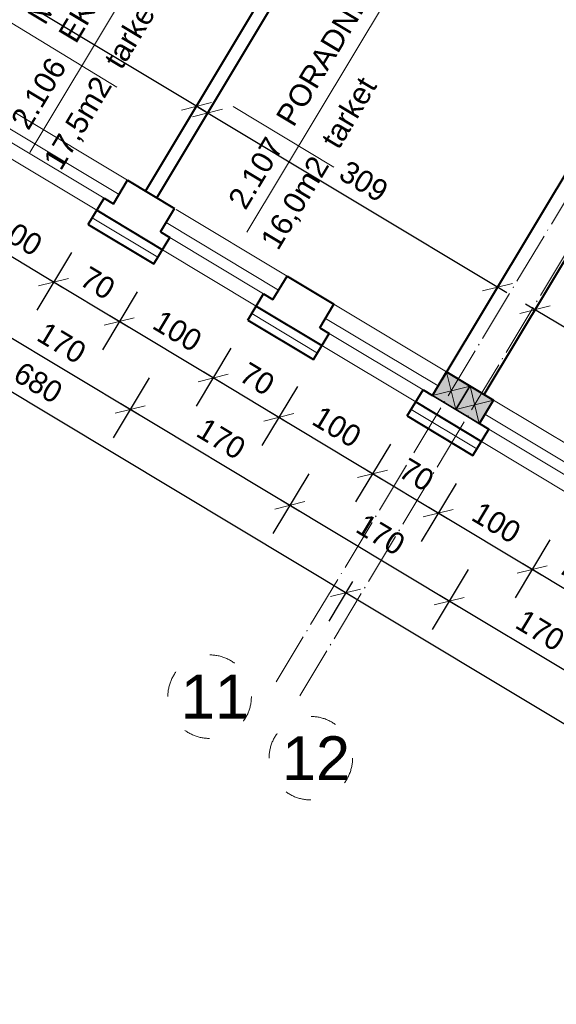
# Model space of a CAD drawing. Header units: millimetres. Extents: x -32003 to -19505, y 17931 to 29358.
# Tile 47 of 92: x -25637 to -25146, y 19255 to 20155. Entities that reach past the tile are written whole.
import ezdxf

# ---------------------------------------------------------------- set-up
doc = ezdxf.new("R2010")
doc.units = ezdxf.units.MM
doc.header["$PDMODE"] = 3
doc.linetypes.add('ACAD_ISO03W100', pattern=[30, 12, -18])
doc.linetypes.add('ACAD_ISO04W100', pattern=[30.5, 24, -3, 0.5, -3])
for name, color, linetype, lineweight in [('_wymiary', 1, 'Continuous', 9), ('drzwi', 140, 'Continuous', 13), ('NR', 7, 'Continuous', 13), ('opisy drzwi', 40, 'Continuous', 13), ('opisy pom', 3, 'Continuous', 18), ('podciąg', 10, 'Continuous', 35), ('sciany', 4, 'Continuous', 40), ('symetria', 7, 'ACAD_ISO03W100', 5), ('SZRAF', 51, 'Continuous', 9), ('słupy', 2, 'Continuous', 30), ('ściana', 4, 'Continuous', 40)]:
    doc.layers.add(name, color=color, linetype=linetype, lineweight=lineweight)
doc.styles.add('style1', font='ARIAL.TTF')
doc.styles.add('SYSTEM', font='TXT')
doc.linetypes.add('BATTING', pattern='A,0.0001,-0.1,[134,ltypeshp.shx,S=0.1,R=0,X=-0.1,Y=0],-0.2,[134,ltypeshp.shx,S=0.1,R=180,X=0.1,Y=0],-0.1', length=0.4001)
doc.dimstyles.new('Jacek2', dxfattribs={"dimscale": 2, "dimtxt": 10, "dimasz": 10, "dimexe": 15, "dimexo": 15, "dimgap": 5, "dimtad": 1, "dimdec": 0, "dimrnd": 0.5, "dimzin": 0, "dimdsep": 46, "dimtxsty": 'Standard', "dimblk": 'OBLIQUE', "dimcen": 0, "dimdle": 5, "dimadec": 1, "dimazin": 0, "dimtfac": 1, "dimtdec": 0, "dimtofl": 0, "dimtmove": 0, "dimatfit": 3, "dimfxl": 0, "dimtolj": 1, "dimtzin": 0, "dimarcsym": 0})

# ---------------------------------------------------------------- blocks, each defined once
blk = doc.blocks.new('_OBLIQUE')
at = {"color": 0, "linetype": 'ByBlock'}
blk.add_line((-0.5, -0.5), (0.5, 0.5), dxfattribs=at)
blk = doc.blocks.new('*D1040')
at = {"layer": '_wymiary', "color": 0, "lineweight": -2}
for p, q in [((-25152.23, 19679.62), (-25183.95, 19626.83)), ((-25099.92, 19611.34), (-25177.07, 19657.69)), ((-25092.23, 19643.56), (-25123.95, 19590.78))]:
    blk.add_line(p, q, dxfattribs=at)
at = {"layer": 'Defpoints', "color": 0}
for p in [(-25136.78, 19705.33), (-25076.78, 19669.28), (-25168.5, 19652.54)]:
    blk.add_point(p, dxfattribs=at)
at = {"layer": '_wymiary', "color": 0, "lineweight": -2, "xscale": 20, "yscale": 20, "zscale": 20}
for p, rotation in [((-25168.5, 19652.54), 149.0000000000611), ((-25108.5, 19616.49), 329.0000000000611)]:
    blk.add_blockref('_OBLIQUE', p, dxfattribs=dict(at, rotation=rotation))
at = {"layer": '_wymiary', "color": 0, "insert": (-25128.2, 19651.66), "char_height": 20, "attachment_point": 5, "rotation": 329}
blk.add_mtext('\\A1;70', dxfattribs=at)
blk = doc.blocks.new('*D1041')
at = {"layer": '_wymiary', "color": 0, "lineweight": -2}
for p, q in [((-25237.95, 19731.12), (-25269.67, 19678.33)), ((-25159.93, 19647.39), (-25262.79, 19709.2)), ((-25152.23, 19679.62), (-25183.95, 19626.83))]:
    blk.add_line(p, q, dxfattribs=at)
at = {"layer": 'Defpoints', "color": 0}
for p in [(-25222.5, 19756.83), (-25136.78, 19705.33), (-25254.21, 19704.05)]:
    blk.add_point(p, dxfattribs=at)
at = {"layer": '_wymiary', "color": 0, "lineweight": -2, "xscale": 20, "yscale": 20, "zscale": 20}
for p, rotation in [((-25254.21, 19704.05), 149.0000000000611), ((-25168.5, 19652.54), 329.0000000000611)]:
    blk.add_blockref('_OBLIQUE', p, dxfattribs=dict(at, rotation=rotation))
at = {"layer": '_wymiary', "color": 0, "insert": (-25201.06, 19695.44), "char_height": 20, "attachment_point": 5, "rotation": 329}
blk.add_mtext('\\A1;100', dxfattribs=at)
blk = doc.blocks.new('*D1042')
at = {"layer": '_wymiary', "color": 0, "lineweight": -2}
for p, q in [((-25297.95, 19767.17), (-25329.67, 19714.38)), ((-25245.64, 19698.9), (-25322.79, 19745.25)), ((-25237.95, 19731.12), (-25269.67, 19678.33))]:
    blk.add_line(p, q, dxfattribs=at)
at = {"layer": 'Defpoints', "color": 0}
for p in [(-25282.5, 19792.89), (-25222.5, 19756.83), (-25314.22, 19740.1)]:
    blk.add_point(p, dxfattribs=at)
at = {"layer": '_wymiary', "color": 0, "lineweight": -2, "xscale": 20, "yscale": 20, "zscale": 20}
for p, rotation in [((-25314.22, 19740.1), 149.0000000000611), ((-25254.21, 19704.05), 329.0000000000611)]:
    blk.add_blockref('_OBLIQUE', p, dxfattribs=dict(at, rotation=rotation))
at = {"layer": '_wymiary', "color": 0, "insert": (-25273.91, 19739.22), "char_height": 20, "attachment_point": 5, "rotation": 329}
blk.add_mtext('\\A1;70', dxfattribs=at)
blk = doc.blocks.new('*D1043')
at = {"layer": '_wymiary', "color": 0, "lineweight": -2}
for p, q in [((-25382.96, 19819.85), (-25415.38, 19765.89)), ((-25305.64, 19734.95), (-25408.5, 19796.75)), ((-25297.95, 19767.17), (-25329.67, 19714.38))]:
    blk.add_line(p, q, dxfattribs=at)
at = {"layer": 'Defpoints', "color": 0}
for p in [(-25367.51, 19845.57), (-25399.93, 19791.6), (-25282.5, 19792.89)]:
    blk.add_point(p, dxfattribs=at)
at = {"layer": '_wymiary', "color": 0, "lineweight": -2, "xscale": 20, "yscale": 20, "zscale": 20}
for p, rotation in [((-25399.93, 19791.6), 149.0000000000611), ((-25314.22, 19740.1), 329.0000000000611)]:
    blk.add_blockref('_OBLIQUE', p, dxfattribs=dict(at, rotation=rotation))
at = {"layer": '_wymiary', "color": 0, "insert": (-25346.77, 19783), "char_height": 20, "attachment_point": 5, "rotation": 329}
blk.add_mtext('\\A1;100', dxfattribs=at)
blk = doc.blocks.new('*D1044')
at = {"layer": '_wymiary', "color": 0, "lineweight": -2}
for p, q in [((-25443.67, 19854.73), (-25475.39, 19801.94)), ((-25391.36, 19786.45), (-25468.51, 19832.81)), ((-25382.96, 19819.85), (-25415.38, 19765.89))]:
    blk.add_line(p, q, dxfattribs=at)
at = {"layer": 'Defpoints', "color": 0}
for p in [(-25428.22, 19880.44), (-25367.51, 19845.57), (-25459.93, 19827.66)]:
    blk.add_point(p, dxfattribs=at)
at = {"layer": '_wymiary', "color": 0, "lineweight": -2, "xscale": 20, "yscale": 20, "zscale": 20}
for p, rotation in [((-25459.93, 19827.66), 149.0000000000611), ((-25399.93, 19791.6), 329.0000000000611)]:
    blk.add_blockref('_OBLIQUE', p, dxfattribs=dict(at, rotation=rotation))
at = {"layer": '_wymiary', "color": 0, "insert": (-25419.63, 19826.77), "char_height": 20, "attachment_point": 5, "rotation": 329}
blk.add_mtext('\\A1;70', dxfattribs=at)
blk = doc.blocks.new('*D1045')
at = {"layer": '_wymiary', "color": 0, "lineweight": -2}
for p, q in [((-25529.38, 19906.23), (-25561.1, 19853.45)), ((-25451.36, 19822.51), (-25554.22, 19884.31)), ((-25443.67, 19854.73), (-25475.39, 19801.94))]:
    blk.add_line(p, q, dxfattribs=at)
at = {"layer": 'Defpoints', "color": 0}
for p in [(-25513.93, 19931.95), (-25545.65, 19879.16), (-25428.22, 19880.44)]:
    blk.add_point(p, dxfattribs=at)
at = {"layer": '_wymiary', "color": 0, "lineweight": -2, "xscale": 20, "yscale": 20, "zscale": 20}
for p, rotation in [((-25545.65, 19879.16), 149.0000000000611), ((-25459.93, 19827.66), 329.0000000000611)]:
    blk.add_blockref('_OBLIQUE', p, dxfattribs=dict(at, rotation=rotation))
at = {"layer": '_wymiary', "color": 0, "insert": (-25492.49, 19870.55), "char_height": 20, "attachment_point": 5, "rotation": 329}
blk.add_mtext('\\A1;100', dxfattribs=at)
blk = doc.blocks.new('*D1046')
at = {"layer": '_wymiary', "color": 0, "lineweight": -2}
for p, q in [((-25589.39, 19942.29), (-25621.1, 19889.5)), ((-25537.08, 19874.01), (-25614.22, 19920.36)), ((-25529.38, 19906.23), (-25561.1, 19853.45))]:
    blk.add_line(p, q, dxfattribs=at)
at = {"layer": 'Defpoints', "color": 0}
for p in [(-25573.94, 19968), (-25513.93, 19931.95), (-25605.65, 19915.21)]:
    blk.add_point(p, dxfattribs=at)
at = {"layer": '_wymiary', "color": 0, "lineweight": -2, "xscale": 20, "yscale": 20, "zscale": 20}
for p, rotation in [((-25605.65, 19915.21), 149.0000000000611), ((-25545.65, 19879.16), 329.0000000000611)]:
    blk.add_blockref('_OBLIQUE', p, dxfattribs=dict(at, rotation=rotation))
at = {"layer": '_wymiary', "color": 0, "insert": (-25565.35, 19914.33), "char_height": 20, "attachment_point": 5, "rotation": 329}
blk.add_mtext('\\A1;70', dxfattribs=at)
blk = doc.blocks.new('*D1047')
at = {"layer": '_wymiary', "color": 0, "lineweight": -2}
for p, q in [((-25675.1, 19993.79), (-25706.82, 19941)), ((-25597.08, 19910.06), (-25699.94, 19971.87)), ((-25589.39, 19942.29), (-25621.1, 19889.5))]:
    blk.add_line(p, q, dxfattribs=at)
at = {"layer": 'Defpoints', "color": 0}
for p in [(-25659.65, 20019.5), (-25691.37, 19966.72), (-25573.94, 19968)]:
    blk.add_point(p, dxfattribs=at)
at = {"layer": '_wymiary', "color": 0, "lineweight": -2, "xscale": 20, "yscale": 20, "zscale": 20}
for p, rotation in [((-25691.37, 19966.72), 149.0000000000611), ((-25605.65, 19915.21), 329.0000000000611)]:
    blk.add_blockref('_OBLIQUE', p, dxfattribs=dict(at, rotation=rotation))
at = {"layer": '_wymiary', "color": 0, "insert": (-25638.21, 19958.11), "char_height": 20, "attachment_point": 5, "rotation": 329}
blk.add_mtext('\\A1;100', dxfattribs=at)
blk = doc.blocks.new('*D827')
at = {"layer": '_wymiary', "color": 0, "lineweight": -2}
for p, q in [((-25226.81, 19652.58), (-25259.65, 19597.92)), ((-25089.91, 19530.93), (-25252.77, 19628.78)), ((-25081.09, 19565.02), (-25113.93, 19510.36))]:
    blk.add_line(p, q, dxfattribs=at)
at = {"layer": 'Defpoints', "color": 0}
for p in [(-25211.36, 19678.3), (-25244.2, 19623.63), (-25065.64, 19590.74)]:
    blk.add_point(p, dxfattribs=at)
at = {"layer": '_wymiary', "color": 0, "lineweight": -2, "xscale": 20, "yscale": 20, "zscale": 20}
for p, rotation in [((-25244.2, 19623.63), 149.0000000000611), ((-25098.48, 19536.08), 329.0000000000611)]:
    blk.add_blockref('_OBLIQUE', p, dxfattribs=dict(at, rotation=rotation))
at = {"layer": '_wymiary', "color": 0, "insert": (-25161.04, 19597), "char_height": 20, "attachment_point": 5, "rotation": 329}
blk.add_mtext('\\A1;170', dxfattribs=at)
blk = doc.blocks.new('*D828')
at = {"layer": '_wymiary', "color": 0, "lineweight": -2}
for p, q in [((-25372.53, 19740.14), (-25405.37, 19685.47)), ((-25235.63, 19618.48), (-25398.49, 19716.34)), ((-25226.81, 19652.58), (-25259.65, 19597.92))]:
    blk.add_line(p, q, dxfattribs=at)
at = {"layer": 'Defpoints', "color": 0}
for p in [(-25357.07, 19765.85), (-25389.92, 19711.19), (-25211.36, 19678.3)]:
    blk.add_point(p, dxfattribs=at)
at = {"layer": '_wymiary', "color": 0, "lineweight": -2, "xscale": 20, "yscale": 20, "zscale": 20}
for p, rotation in [((-25389.92, 19711.19), 149.0000000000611), ((-25244.2, 19623.63), 329.0000000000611)]:
    blk.add_blockref('_OBLIQUE', p, dxfattribs=dict(at, rotation=rotation))
at = {"layer": '_wymiary', "color": 0, "insert": (-25306.76, 19684.55), "char_height": 20, "attachment_point": 5, "rotation": 329}
blk.add_mtext('\\A1;170', dxfattribs=at)
blk = doc.blocks.new('*D829')
at = {"layer": '_wymiary', "color": 0, "lineweight": -2}
for p, q in [((-25518.24, 19827.69), (-25551.09, 19773.03)), ((-25381.35, 19706.04), (-25544.21, 19803.9)), ((-25372.53, 19740.14), (-25405.37, 19685.47))]:
    blk.add_line(p, q, dxfattribs=at)
at = {"layer": 'Defpoints', "color": 0}
for p in [(-25502.79, 19853.41), (-25535.64, 19798.75), (-25357.07, 19765.85)]:
    blk.add_point(p, dxfattribs=at)
at = {"layer": '_wymiary', "color": 0, "lineweight": -2, "xscale": 20, "yscale": 20, "zscale": 20}
for p, rotation in [((-25535.64, 19798.75), 149.0000000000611), ((-25389.92, 19711.19), 329.0000000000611)]:
    blk.add_blockref('_OBLIQUE', p, dxfattribs=dict(at, rotation=rotation))
at = {"layer": '_wymiary', "color": 0, "insert": (-25452.48, 19772.11), "char_height": 20, "attachment_point": 5, "rotation": 329}
blk.add_mtext('\\A1;170', dxfattribs=at)
blk = doc.blocks.new('*D830')
at = {"layer": '_wymiary', "color": 0, "lineweight": -2}
for p, q in [((-25663.96, 19915.25), (-25696.81, 19860.59)), ((-25527.07, 19793.6), (-25689.93, 19891.45)), ((-25518.24, 19827.69), (-25551.09, 19773.03))]:
    blk.add_line(p, q, dxfattribs=at)
at = {"layer": 'Defpoints', "color": 0}
for p in [(-25648.51, 19940.96), (-25681.36, 19886.3), (-25502.79, 19853.41)]:
    blk.add_point(p, dxfattribs=at)
at = {"layer": '_wymiary', "color": 0, "lineweight": -2, "xscale": 20, "yscale": 20, "zscale": 20}
for p, rotation in [((-25681.36, 19886.3), 149.0000000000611), ((-25535.64, 19798.75), 329.0000000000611)]:
    blk.add_blockref('_OBLIQUE', p, dxfattribs=dict(at, rotation=rotation))
at = {"layer": '_wymiary', "color": 0, "insert": (-25598.2, 19859.67), "char_height": 20, "attachment_point": 5, "rotation": 329}
blk.add_mtext('\\A1;170', dxfattribs=at)
blk = doc.blocks.new('*D843')
at = {"layer": '_wymiary', "color": 0, "lineweight": -2}
for p, q in [((-25332.51, 19641.7), (-25354.27, 19605.49)), ((-24747.37, 19275.83), (-25347.39, 19636.35)), ((-24749.64, 19291.47), (-24771.39, 19255.26))]:
    blk.add_line(p, q, dxfattribs=at)
at = {"layer": 'Defpoints', "color": 0}
for p in [(-25317.06, 19667.41), (-25338.82, 19631.2), (-24734.19, 19317.18)]:
    blk.add_point(p, dxfattribs=at)
at = {"layer": '_wymiary', "color": 0, "lineweight": -2, "xscale": 20, "yscale": 20, "zscale": 20}
for p, rotation in [((-25338.82, 19631.2), 149.0000000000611), ((-24755.94, 19280.98), 329.0000000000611)]:
    blk.add_blockref('_OBLIQUE', p, dxfattribs=dict(at, rotation=rotation))
at = {"layer": '_wymiary', "color": 0, "insert": (-25037.08, 19473.23), "char_height": 20, "attachment_point": 5, "rotation": 329}
blk.add_mtext('\\A1;680', dxfattribs=at)
blk = doc.blocks.new('*D844')
at = {"layer": '_wymiary', "color": 0, "lineweight": -2}
for p, q in [((-25914.95, 19991.66), (-25936.7, 19955.45)), ((-25330.24, 19626.05), (-25929.82, 19986.32)), ((-25332.51, 19641.7), (-25354.27, 19605.49))]:
    blk.add_line(p, q, dxfattribs=at)
at = {"layer": 'Defpoints', "color": 0}
for p in [(-25899.5, 20017.37), (-25921.25, 19981.17), (-25317.06, 19667.41)]:
    blk.add_point(p, dxfattribs=at)
at = {"layer": '_wymiary', "color": 0, "lineweight": -2, "xscale": 20, "yscale": 20, "zscale": 20}
for p, rotation in [((-25921.25, 19981.17), 149.0000000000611), ((-25338.82, 19631.2), 329.0000000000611)]:
    blk.add_blockref('_OBLIQUE', p, dxfattribs=dict(at, rotation=rotation))
at = {"layer": '_wymiary', "color": 0, "insert": (-25619.73, 19823.33), "char_height": 20, "attachment_point": 5, "rotation": 329}
blk.add_mtext('\\A1;680', dxfattribs=at)
blk = doc.blocks.new('*D1225')
at = {"layer": '_wymiary', "color": 0, "lineweight": -2}
for p, q in [((-25137.78, 19936.66), (-25181.27, 19864.28)), ((-24900.1, 19730.34), (-25174.39, 19895.15)), ((-24880.51, 19782.34), (-24924.12, 19709.77))]:
    blk.add_line(p, q, dxfattribs=at)
at = {"layer": 'Defpoints', "color": 0}
for p in [(-25122.33, 19962.38), (-25165.82, 19890), (-24865.06, 19808.06)]:
    blk.add_point(p, dxfattribs=at)
at = {"layer": '_wymiary', "color": 0, "lineweight": -2, "xscale": 20, "yscale": 20, "zscale": 20}
for p, rotation in [((-25165.82, 19890), 149.0000000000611), ((-24908.67, 19735.49), 329.0000000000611)]:
    blk.add_blockref('_OBLIQUE', p, dxfattribs=dict(at, rotation=rotation))
at = {"layer": '_wymiary', "color": 0, "insert": (-25026.94, 19829.88), "char_height": 20, "attachment_point": 5, "rotation": 329}
blk.add_mtext('\\A1;300', dxfattribs=at)
blk = doc.blocks.new('*D1226')
at = {"layer": '_wymiary', "color": 0, "lineweight": -2}
for p, q in [((-25439.39, 20112.22), (-25480.38, 20044.01)), ((-25191.53, 19905.45), (-25473.5, 20074.87)), ((-25166.23, 19966.98), (-25215.56, 19884.88))]:
    blk.add_line(p, q, dxfattribs=at)
at = {"layer": 'Defpoints', "color": 0}
for p in [(-25423.94, 20137.93), (-25464.93, 20069.72), (-25150.77, 19992.7)]:
    blk.add_point(p, dxfattribs=at)
at = {"layer": '_wymiary', "color": 0, "lineweight": -2, "xscale": 20, "yscale": 20, "zscale": 20}
for p, rotation in [((-25464.93, 20069.72), 149.0000000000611), ((-25200.1, 19910.6), 329.0000000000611)]:
    blk.add_blockref('_OBLIQUE', p, dxfattribs=dict(at, rotation=rotation))
at = {"layer": '_wymiary', "color": 0, "insert": (-25322.22, 20007.3), "char_height": 20, "attachment_point": 5, "rotation": 329}
blk.add_mtext('\\A1;309', dxfattribs=at)
blk = doc.blocks.new('*D1227')
at = {"layer": '_wymiary', "color": 0, "lineweight": -2}
for p, q in [((-25742.37, 20267.23), (-25771.42, 20218.88)), ((-25466.64, 20070.75), (-25764.54, 20249.75)), ((-25446.26, 20124.08), (-25490.67, 20050.19))]:
    blk.add_line(p, q, dxfattribs=at)
at = {"layer": 'Defpoints', "color": 0}
for p in [(-25726.92, 20292.94), (-25755.97, 20244.6), (-25430.81, 20149.8)]:
    blk.add_point(p, dxfattribs=at)
at = {"layer": '_wymiary', "color": 0, "lineweight": -2, "xscale": 20, "yscale": 20, "zscale": 20}
for p, rotation in [((-25755.97, 20244.6), 149.0000000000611), ((-25475.21, 20075.9), 329.0000000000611)]:
    blk.add_blockref('_OBLIQUE', p, dxfattribs=dict(at, rotation=rotation))
at = {"layer": '_wymiary', "color": 0, "insert": (-25696.79, 20229.53), "char_height": 20, "attachment_point": 5, "rotation": 329}
blk.add_mtext('\\A1;328', dxfattribs=at)

msp = doc.modelspace()

# ---------------------------------------------------------------- hatches: boundary and pattern name
at = {"layer": 'słupy', "lineweight": -3}
h = msp.add_hatch(color=256, dxfattribs=at)
h.paths.add_polyline_path([(-25242.26, 19815.82), (-25252.97, 19822.26), (-25259.41, 19811.55), (-25248.7, 19805.11)])
h.paths.add_polyline_path([(-25242.26, 19815.82), (-25235.82, 19826.54), (-25246.53, 19832.97), (-25252.97, 19822.26)])
h.paths.add_polyline_path([(-25242.26, 19815.82), (-25240.55, 19814.79), (-25234.11, 19825.51), (-25235.82, 19826.54)])
h.paths.add_polyline_path([(-25248.7, 19805.11), (-25246.98, 19804.08), (-25240.55, 19814.79), (-25242.26, 19815.82)])
h.paths.add_polyline_path([(-25246.98, 19804.08), (-25237.98, 19798.67), (-25231.54, 19809.38), (-25240.55, 19814.79)])
h.paths.add_polyline_path([(-25240.55, 19814.79), (-25231.54, 19809.38), (-25225.11, 19820.1), (-25234.11, 19825.51)])
h = msp.add_hatch(color=256, dxfattribs=at)
h.paths.add_polyline_path([(-25220.83, 19802.95), (-25231.54, 19809.38), (-25237.98, 19798.67), (-25227.27, 19792.23)])
h.paths.add_polyline_path([(-25220.83, 19802.95), (-25214.39, 19813.66), (-25225.11, 19820.1), (-25231.54, 19809.38)])
h.paths.add_polyline_path([(-25220.83, 19802.95), (-25219.12, 19801.92), (-25212.68, 19812.63), (-25214.39, 19813.66)])
h.paths.add_polyline_path([(-25227.27, 19792.23), (-25225.55, 19791.2), (-25219.12, 19801.92), (-25220.83, 19802.95)])
h.paths.add_polyline_path([(-25225.55, 19791.2), (-25216.55, 19785.79), (-25210.11, 19796.51), (-25219.12, 19801.92)])
h.paths.add_polyline_path([(-25219.12, 19801.92), (-25210.11, 19796.51), (-25203.68, 19807.22), (-25212.68, 19812.63)])

# ---------------------------------------------------------------- linework, layer by layer
at = {"layer": 'drzwi'}
for p, q in [((-25246.53, 19832.97), (-25238.14, 19798.76)), ((-25225.11, 19820.1), (-25259.57, 19811.64)), ((-25225.11, 19820.1), (-25216.71, 19785.89)), ((-25203.68, 19807.22), (-25238.14, 19798.76))]:
    msp.add_line(p, q, dxfattribs=at)
at = {"layer": 'opisy drzwi'}
for p, q in [((-25538.07, 20008.28), (-25640.93, 20070.08)), ((-25545.79, 19995.42), (-25648.65, 20057.23)), ((-25559.51, 19992), (-25645.23, 20043.5)), ((-25566.21, 19980.86), (-25651.93, 20032.36)), ((-25392.35, 19920.72), (-25493.59, 19981.56)), ((-25400.07, 19907.87), (-25502.93, 19969.67)), ((-25413.8, 19904.44), (-25499.51, 19955.95)), ((-25420.49, 19893.3), (-25506.21, 19944.81)), ((-25246.63, 19833.17), (-25349.49, 19894.97)), ((-25254.36, 19820.31), (-25357.22, 19882.11)), ((-25268.08, 19816.89), (-25353.79, 19868.39)), ((-25274.77, 19805.74), (-25360.49, 19857.25)), ((-25100.91, 19745.61), (-25203.77, 19807.42)), ((-25108.64, 19732.75), (-25211.5, 19794.56)), ((-25122.36, 19729.33), (-25208.08, 19780.84)), ((-25129.05, 19718.19), (-25214.77, 19769.69))]:
    msp.add_line(p, q, dxfattribs=at)
at = {"layer": 'opisy pom'}
for p, q in [((-25627.52, 20033.7), (-25403.99, 20405.71)), ((-25429.14, 19960.82), (-25185.92, 20365.62)), ((-25666.92, 20165.77), (-25548.03, 20093.27)), ((-25441.57, 20075.61), (-25349.66, 20020.38))]:
    msp.add_line(p, q, dxfattribs=at)
at = {"layer": 'podciąg'}
for p, q in [((-25259.57, 19811.64), (-25246.69, 19833.07)), ((-25246.69, 19833.07), (-25225.26, 19820.19)), ((-25238.14, 19798.76), (-25225.26, 19820.19)), ((-25238.14, 19798.76), (-25225.26, 19820.19)), ((-25225.26, 19820.19), (-25203.83, 19807.32)), ((-25259.57, 19811.64), (-25238.14, 19798.76)), ((-25216.71, 19785.89), (-25203.83, 19807.32)), ((-25238.14, 19798.76), (-25216.71, 19785.89))]:
    msp.add_line(p, q, dxfattribs=at)
at = {"layer": 'sciany'}
for p, q in [((-25573.94, 19968), (-25559.51, 19992)), ((-25513.93, 19931.95), (-25499.51, 19955.95)), ((-25405.22, 19899.29), (-25392.35, 19920.72)), ((-25428.22, 19880.44), (-25413.8, 19904.44)), ((-25362.37, 19873.54), (-25349.49, 19894.97)), ((-25368.21, 19844.39), (-25353.79, 19868.39)), ((-25259.51, 19811.74), (-25246.63, 19833.17)), ((-25282.5, 19792.89), (-25268.08, 19816.89)), ((-25216.65, 19785.99), (-25203.77, 19807.42)), ((-25222.5, 19756.83), (-25208.08, 19780.84))]:
    msp.add_line(p, q, dxfattribs=at)
at = {"layer": 'symetria', "linetype": 'ACAD_ISO04W100', "ltscale": 2}
for p, q in [((-25402.21, 19549.97), (-24896.08, 20392.3)), ((-25380.78, 19537.1), (-24873.65, 20381.1))]:
    msp.add_line(p, q, dxfattribs=at)
at = {"layer": 'symetria', "ltscale": 2}
for centre in [(-25463.12, 19536.4), (-25370.66, 19480.15)]:
    msp.add_circle(centre, 38.15, dxfattribs=at)
at = {"layer": 'SZRAF', "linetype": 'BATTING', "ltscale": 14}
for p, q in [((-25570.33, 19974), (-25510.33, 19937.95)), ((-25424.61, 19886.44), (-25364.61, 19850.39)), ((-25278.89, 19798.89), (-25218.89, 19762.83))]:
    msp.add_line(p, q, dxfattribs=at)
at = {"layer": 'słupy', "lineweight": -3}
for p, q in [((-25259.41, 19811.55), (-25246.53, 19832.97)), ((-25246.53, 19832.97), (-25225.11, 19820.1)), ((-25237.98, 19798.67), (-25225.11, 19820.1)), ((-25237.98, 19798.67), (-25225.11, 19820.1)), ((-25225.11, 19820.1), (-25203.68, 19807.22)), ((-25259.41, 19811.55), (-25237.98, 19798.67)), ((-25216.55, 19785.79), (-25203.68, 19807.22)), ((-25237.98, 19798.67), (-25216.55, 19785.79))]:
    msp.add_line(p, q, dxfattribs=at)
at = {"layer": 'ściana'}
for p, q in [((-25511.45, 19992.29), (-25241.02, 20442.37)), ((-25521.74, 19998.47), (-25351.52, 20281.76)), ((-25250.71, 19826.38), (-24976.19, 20283.25)), ((-25212.34, 19812.57), (-25011.95, 20146.07)), ((-25550.94, 19986.85), (-25538.07, 20008.28)), ((-25538.07, 20008.28), (-25495.13, 19982.48)), ((-25559.51, 19992), (-25550.94, 19986.85)), ((-25566.21, 19980.86), (-25506.21, 19944.81)), ((-25508, 19961.05), (-25495.13, 19982.48)), ((-25573.94, 19968), (-25513.93, 19931.95)), ((-25508, 19961.05), (-25499.51, 19955.95)), ((-25392.35, 19920.72), (-25349.49, 19894.97)), ((-25392.35, 19920.72), (-25349.49, 19894.97)), ((-25413.8, 19904.44), (-25405.22, 19899.29)), ((-25420.49, 19893.3), (-25360.49, 19857.25)), ((-25428.22, 19880.44), (-25368.21, 19844.39)), ((-25362.37, 19873.54), (-25353.79, 19868.39)), ((-25246.63, 19833.17), (-25203.77, 19807.42)), ((-25246.63, 19833.17), (-25203.77, 19807.42)), ((-25268.08, 19816.89), (-25259.51, 19811.74)), ((-25274.77, 19805.74), (-25214.77, 19769.69)), ((-25282.5, 19792.89), (-25222.5, 19756.83)), ((-25216.65, 19785.99), (-25208.08, 19780.84))]:
    msp.add_line(p, q, dxfattribs=at)

# ---------------------------------------------------------------- texts
at = {"layer": 'NR', "ltscale": 5, "char_height": 40, "width": 65, "attachment_point": 1, "style": 'style1'}
for s, insert in [('11', (-25489.4, 19556.42)), ('12', (-25396.94, 19500.18))]:
    msp.add_mtext(s, dxfattribs=dict(at, insert=insert))
at = {"layer": 'opisy pom', "char_height": 19.8, "attachment_point": 1, "rotation": 59, "style": 'SYSTEM'}
for s, insert in [('{\\fArial|b0|i0|c238|p34;SEKCJA STANDARDÓW \\PMEDYCZNYCH I ANALIZ \\PEKONOMICZNYCH}', (-25658.86, 20176.35)), ('{\\fArial|b0|i0|c238|p34;PORADNIA NEUROLOGICZNA}', (-25403.45, 20066.18)), ('{\\fArial|b0|i0|c238|p34;17,5m2  tarket}', (-25616.05, 20026.28)), ('{\\fArial|b0|i0|c238|p34;2.106}', (-25645.7, 20063.22)), ('{\\fArial|b0|i0|c238|p34;16,0m2  tarket}', (-25417.67, 19953.39)), ('{\\fArial|b0|i0|c238|p34;2.107}', (-25447.32, 19990.33))]:
    msp.add_mtext(s, dxfattribs=dict(at, insert=insert))

# ---------------------------------------------------------------- dimensions: what is measured, and where the dimension line sits
at = {"layer": '_wymiary'}
dim = msp.add_linear_dim(base=(-25755.97, 20244.6), p1=(-25430.81, 20149.8), p2=(-25726.92, 20292.94), angle=329, dimstyle='Jacek2', override={"dimtmove": 1}, dxfattribs=at)
dim.commit()
dim.dimension.update_dxf_attribs({"geometry": '*D1227', "text_midpoint": (-25707.09, 20212.38), "dimtype": 160})
for base, p1, p2, picture, middle in [((-25464.93, 20069.72), (-25150.77, 19992.7), (-25423.94, 20137.93), '*D1226', (-25322.22, 20007.3)), ((-25921.25, 19981.17), (-25317.06, 19667.41), (-25899.5, 20017.37), '*D844', (-25619.73, 19823.33)), ((-25691.37, 19966.72), (-25573.94, 19968), (-25659.65, 20019.5), '*D1047', (-25638.21, 19958.11)), ((-25605.65, 19915.21), (-25513.93, 19931.95), (-25573.94, 19968), '*D1046', (-25565.35, 19914.33)), ((-25165.82, 19890), (-24865.06, 19808.06), (-25122.33, 19962.38), '*D1225', (-25026.94, 19829.88)), ((-25681.36, 19886.3), (-25502.79, 19853.41), (-25648.51, 19940.96), '*D830', (-25598.2, 19859.67)), ((-25545.65, 19879.16), (-25428.22, 19880.44), (-25513.93, 19931.95), '*D1045', (-25492.49, 19870.55)), ((-25459.93, 19827.66), (-25367.51, 19845.57), (-25428.22, 19880.44), '*D1044', (-25419.63, 19826.77)), ((-25535.64, 19798.75), (-25357.07, 19765.85), (-25502.79, 19853.41), '*D829', (-25452.48, 19772.11)), ((-25399.93, 19791.6), (-25282.5, 19792.89), (-25367.51, 19845.57), '*D1043', (-25346.77, 19783)), ((-25314.22, 19740.1), (-25222.5, 19756.83), (-25282.5, 19792.89), '*D1042', (-25273.91, 19739.22)), ((-25389.92, 19711.19), (-25211.36, 19678.3), (-25357.07, 19765.85), '*D828', (-25306.76, 19684.55)), ((-25254.21, 19704.05), (-25136.78, 19705.33), (-25222.5, 19756.83), '*D1041', (-25201.06, 19695.44)), ((-25168.5, 19652.54), (-25076.78, 19669.28), (-25136.78, 19705.33), '*D1040', (-25128.2, 19651.66)), ((-25244.2, 19623.63), (-25065.64, 19590.74), (-25211.36, 19678.3), '*D827', (-25161.04, 19597)), ((-25338.82, 19631.2), (-24734.19, 19317.18), (-25317.06, 19667.41), '*D843', (-25037.08, 19473.23))]:
    dim = msp.add_linear_dim(base=base, p1=p1, p2=p2, angle=329, dimstyle='Jacek2', override={"dimtmove": 1}, dxfattribs=at)
    dim.commit()
    dim.dimension.update_dxf_attribs({"geometry": picture, "text_midpoint": middle})

doc.saveas('drawing.dxf')
